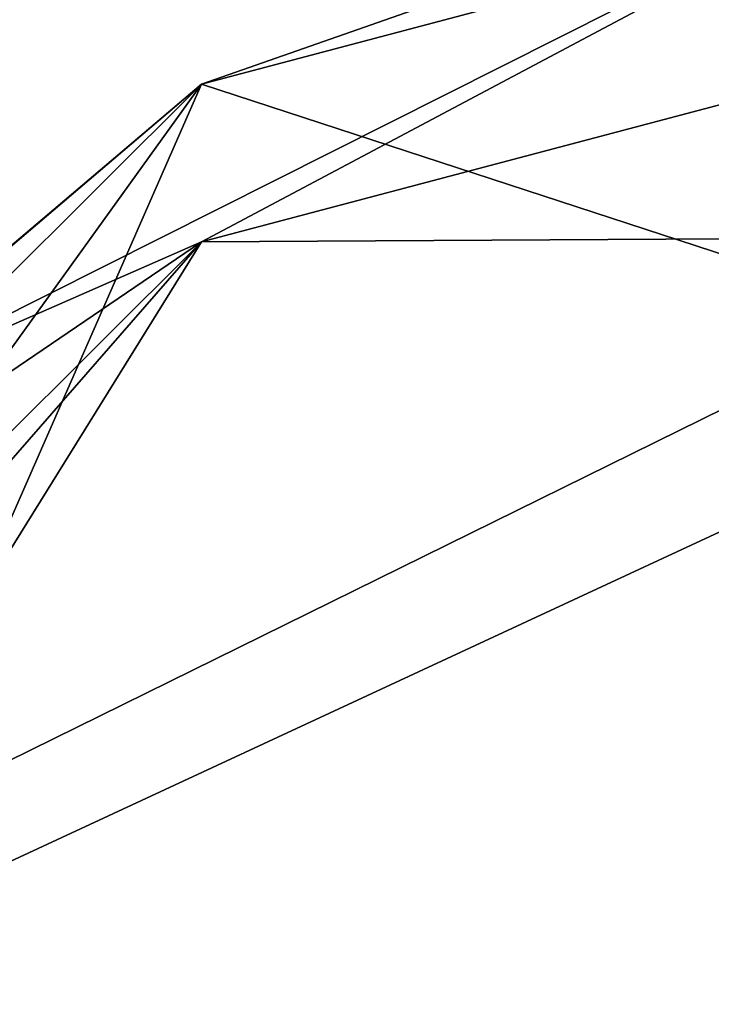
# Model space of a CAD drawing. Header units: inches. Extents: x 0 to 31.9, y -32.8 to 0.
# Tile 41 of 75: x 0.1155 to 0.1539, y -0.0804 to -0.0257. Entities that reach past the tile are written whole.
import ezdxf

# ---------------------------------------------------------------- set-up
doc = ezdxf.new("R2010")
doc.units = ezdxf.units.IN
doc.header["$LTSCALE"] = 0.03937
doc.header["$MEASUREMENT"] = 0
doc.layers.add('A-FURN-3-ST', color=151, linetype='Continuous')

msp = doc.modelspace()

# ---------------------------------------------------------------- meshes
at = {"layer": 'A-FURN-3-ST'}
mesh = msp.add_polyface(dxfattribs=at)
corners = [(0, -0.265127, 5.404484), (0, -0.246106, 5.500192), (0.00628, -0.213744, 5.383235), (0.033658, -0.120822, 5.500289), (0.073545, -0.101503, 5.33682), (0.125569, -0.029273, 5.500359), (0.104438, -0.077355, 5.326835), (0.173985, -0.04509, 5.313492), (0.173823, -0.150848, 5.15501), (0.104334, -0.175566, 5.179709), (0.17358, -0.309265, 5.049168), (0.104178, -0.322656, 5.081481), (0.250378, -0.304681, 5.038107), (0.250697, -0.142435, 5.146603), (0.25091, -0.034148, 5.308967), (0.250984, 0.003892, 5.500385), (0.006263, -0.37913, 5.217746), (0, -0.400394, 5.269054), (0.006273, -0.279953, 5.284015), (0, -0.31927, 5.323301), (0.07347, -0.194054, 5.198182), (0.073357, -0.332663, 5.105626), (0, -0.254878, 16.900654), (0.006245, -0.195032, 11.200466), (0.033658, -0.129594, 16.90075), (0.073572, -0.073368, 11.200559), (0.125569, -0.038044, 16.900821), (0.104295, -0.04736, 11.200579), (0.173937, -0.012351, 11.200606), (0.250984, -0.00488, 16.900846), (0.104319, -0.360524, 17.644945), (0.173815, -0.335819, 17.66967), (0.173908, -0.20045, 17.504955), (0.104378, -0.229492, 17.485529), (0.173976, -0.099819, 17.316995), (0.104422, -0.132082, 17.303609), (0.174019, -0.037763, 17.113013), (0.10445, -0.072012, 17.106176), (0.250966, -0.026161, 17.115329), (0.25091, -0.088878, 17.321535), (0.25082, -0.190586, 17.511552), (0.250698, -0.32741, 17.678085), (0.073565, -0.097631, 17.101062), (0.006278, -0.216791, 17.077276), (0, -0.271322, 17.066391), (0.006277, -0.268433, 17.247038), (0, -0.319786, 17.225731), (0.006274, -0.352177, 17.403467), (0, -0.398379, 17.372563), (0.07347, -0.378989, 17.626465), (0.073513, -0.251206, 17.471005), (0.073545, -0.156212, 17.293598), (0, -0.496108, 5.25)]
mesh.append_faces([[corners[k] for k in face] for face in [(0, 1, 2), (2, 1, 3), (2, 3, 4), (4, 3, 5), (4, 5, 6), (6, 5, 7), (6, 7, 8, 9), (9, 8, 10, 11), (12, 10, 13), (13, 10, 8), (13, 8, 14), (14, 8, 7), (14, 7, 15), (15, 7, 5), (16, 17, 18), (18, 17, 19), (18, 19, 2), (2, 19, 0), (18, 2, 4, 20), (20, 4, 6, 9), (20, 9, 11, 21), (18, 20, 21, 16), (1, 22, 23), (23, 22, 24), (23, 24, 25), (25, 24, 26), (25, 26, 27), (27, 26, 28), (27, 28, 5), (5, 28, 15), (15, 28, 29), (29, 28, 26), (27, 5, 25), (25, 5, 3), (25, 3, 23), (23, 3, 1), (30, 31, 32, 33), (33, 32, 34, 35), (35, 34, 36, 37), (37, 36, 26), (26, 36, 29), (29, 36, 38), (38, 36, 39), (39, 36, 34), (39, 34, 40), (40, 34, 32), (40, 32, 41), (41, 32, 31), (37, 26, 42), (42, 26, 24), (42, 24, 43), (43, 24, 22), (43, 22, 44), (43, 44, 45), (45, 44, 46), (45, 46, 47), (47, 46, 48), (49, 30, 33, 50), (50, 33, 35, 51), (51, 35, 37, 42), (47, 50, 51, 45), (45, 51, 42, 43), (52, 1, 0)]])

doc.saveas('drawing.dxf')
